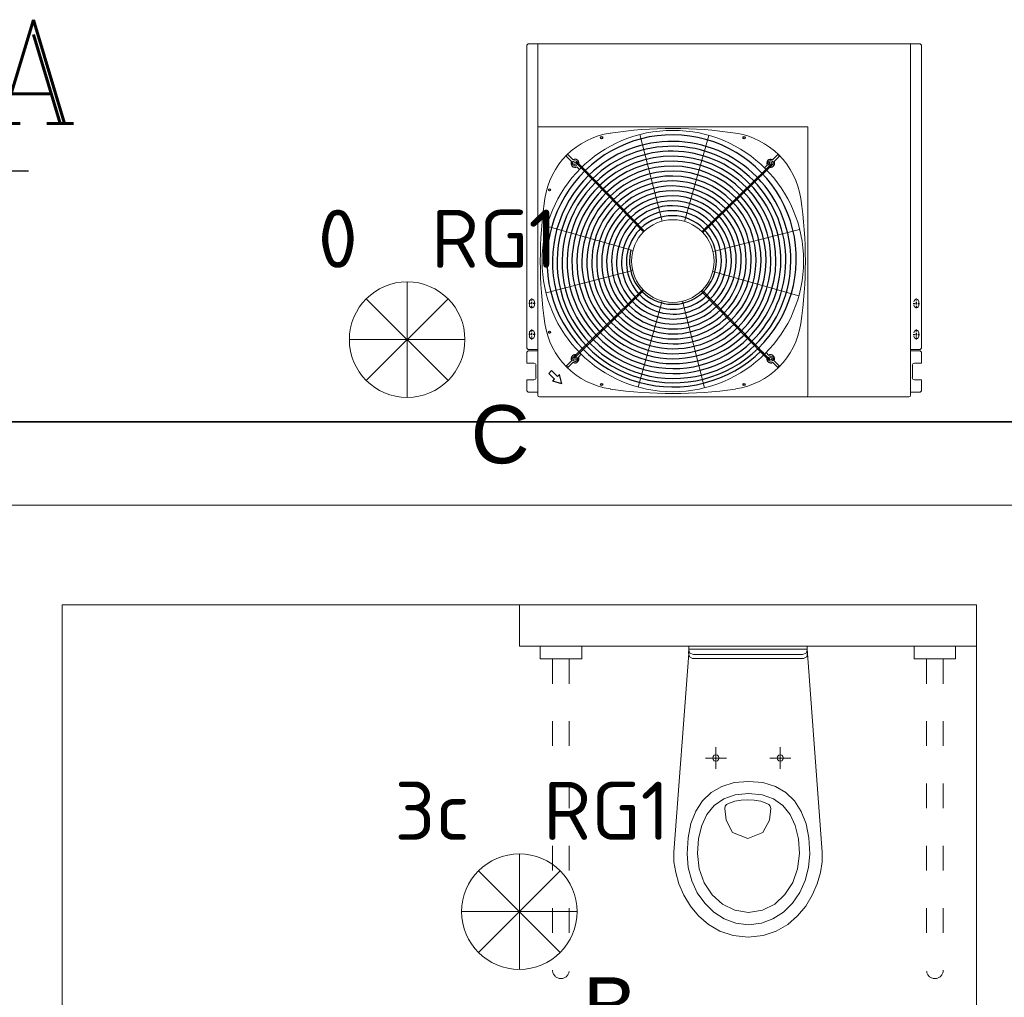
# Model space of a CAD drawing. Header units: millimetres. Extents: x -6697 to 21546, y -3389 to 18959.
# Tile 98 of 153: x 2732 to 2969, y 6729 to 6964. Entities that reach past the tile are written whole.
import ezdxf
from ezdxf.enums import TextEntityAlignment as Align

# ---------------------------------------------------------------- set-up
doc = ezdxf.new("R2010")
doc.units = ezdxf.units.MM
doc.linetypes.add('ACAD_ISO03W100', pattern=[30, 12, -18])
doc.linetypes.add('DASHDOT', pattern=[1, 0.5, -0.25, 0, -0.25])
for name, color, linetype in [('BD_txg', 3, 'Continuous'), ('CP_AXIS', 143, 'DASHDOT'), ('CP_DETAL', 33, 'Continuous')]:
    doc.layers.add(name, color=color, linetype=linetype)
for name, color, linetype, lineweight in [('oswietlenie opisy', 7, 'Continuous', 20), ('oswietlenie oprawy', 150, 'Continuous', 20), ('sciany_wew', 7, 'Continuous', 18), ('sciany_zew', 7, 'Continuous', 35)]:
    doc.layers.add(name, color=color, linetype=linetype, lineweight=lineweight)
doc.layers.add('pomocnicza', color=6, linetype='Continuous', lineweight=20, plot=False)
doc.layers.add('sanitarka', color=7, linetype='Continuous', lineweight=5, true_color=0x666666)
doc.layers.add('wyposazenie sanitarne', color=7, linetype='Continuous', lineweight=5, true_color=0x999999)
doc.styles.add('CP_ATTR', font='ROMANS.SHX')
doc.styles.add('ISO', font='isocpeur.ttf')
doc.styles.add('ROMANC', font='ROMANC.SHX', dxfattribs={"width": 0.9})
doc.styles.get("Standard").update_dxf_attribs({"font": 'arial.ttf'})

# ---------------------------------------------------------------- blocks, each defined once
blk = doc.blocks.new('ST2')
blk.add_line((13.77, 0), (0, 0))
blk.add_solid([(6.84, -1.95), (6.84, 1.95), (0, 0)])
blk = doc.blocks.new('eprzv')
blk.add_line((47.92, 0), (-47.92, 0))
at = {"xscale": 6, "yscale": 6, "zscale": 6, "rotation": 270}
blk.add_blockref('ST2', (0, 0), dxfattribs=at)
at = {"style": 'ROMANC'}
blk.add_attdef('PRZ', text='', height=70, rotation=270, dxfattribs=at).set_placement((32.13, -85.99), align=Align.CENTER)
blk = doc.blocks.new('B_063500_R')
for points in [[(0, 0), (14.22, 0), (14.2, -0.93), (13.94, -1.69), (13.08, -2), (0, -2), (-13.17, -2), (-14.02, -1.69), (-14.28, -0.93), (-14.3, 0)], [(14.22, -0.7), (14.26, -1.68), (14.09, -2.56), (13.29, -2.93), (0.05, -2.93), (-13.37, -2.93), (-14.17, -2.56), (-14.34, -1.68), (-14.3, -0.7)], [(-7.8, -27.68), (-8.18, -27.57), (-8.45, -27.29), (-8.55, -26.9), (-8.45, -26.51), (-8.18, -26.23), (-7.8, -26.12), (-7.41, -26.23), (-7.14, -26.51), (-7.04, -26.9), (-7.14, -27.29), (-7.41, -27.57)], [(7.71, -27.68), (7.33, -27.57), (7.06, -27.29), (6.95, -26.9), (7.06, -26.51), (7.33, -26.23), (7.71, -26.12), (8.09, -26.23), (8.36, -26.51), (8.47, -26.9), (8.36, -27.29), (8.09, -27.57)]]:
    blk.add_lwpolyline(points, close=True)
for points in [[(-17.9, -49.52), (-14.34, -1.74)], [(14.25, -1.74), (17.82, -49.52)], [(-14.91, -49.95), (-14.68, -46.14), (-13.99, -42.73), (-12.84, -39.75), (-11.23, -37.23), (-9.16, -35.21), (-6.63, -33.73), (-3.63, -32.82), (-0.18, -32.51)], [(-0.18, -32.51), (3.27, -32.82), (6.27, -33.72), (8.82, -35.19), (10.91, -37.19), (12.53, -39.7), (13.7, -42.69), (14.4, -46.11), (14.64, -49.95)], [(-12.4, -49.91), (-12.15, -46.33), (-11.4, -43.18), (-10.15, -40.5), (-8.41, -38.35), (-6.16, -36.76), (-3.42, -35.78), (-0.18, -35.44)], [(-0.18, -35.44), (3.07, -35.77), (5.82, -36.75), (8.09, -38.33), (9.85, -40.47), (11.11, -43.14), (11.87, -46.3), (12.12, -49.91)], [(-4.57, -37.85), (-5.06, -38.11), (-5.38, -38.46), (-5.49, -39.08), (-5.17, -41.88), (-3.63, -44.85), (0.03, -46.24), (3.7, -44.85), (5.23, -41.88), (5.55, -39.08), (5.44, -38.46), (5.12, -38.11), (4.63, -37.85), (3.15, -37.31), (1.62, -37.03), (0.03, -36.97)], [(0.03, -36.97), (-1.55, -37.03), (-3.09, -37.31), (-4.57, -37.85)], [(-0.04, -70.02), (-3.64, -69.65), (-6.82, -68.59), (-9.59, -66.98), (-11.96, -64.92), (-13.93, -62.52), (-15.5, -59.9), (-16.68, -57.18), (-17.47, -54.47), (-17.87, -51.87), (-17.9, -49.52)], [(17.82, -49.52), (17.79, -51.87), (17.38, -54.47), (16.59, -57.18), (15.41, -59.9), (13.84, -62.52), (11.88, -64.92), (9.51, -66.98), (6.73, -68.59), (3.55, -69.65), (-0.04, -70.02)], [(-0.18, -67.02), (-3.24, -66.65), (-6.04, -65.61), (-8.55, -63.97), (-10.71, -61.83), (-12.47, -59.28), (-13.8, -56.38), (-14.62, -53.25), (-14.91, -49.95)], [(-0.18, -64.09), (-3.51, -63.55), (-6.45, -62.06), (-8.91, -59.78), (-10.79, -56.89), (-11.98, -53.54), (-12.4, -49.91)], [(12.12, -49.91), (11.7, -53.57), (10.49, -56.92), (8.6, -59.81), (6.12, -62.08), (3.16, -63.56), (-0.18, -64.09)], [(14.64, -49.95), (14.35, -53.27), (13.51, -56.42), (12.17, -59.32), (10.39, -61.87), (8.21, -64), (5.69, -65.62), (2.87, -66.66), (-0.18, -67.02)]]:
    blk.add_lwpolyline(points)
at = {"color": 1}
for points in [[(-7.8, -24.29), (-7.8, -29.51)], [(7.71, -24.29), (7.71, -29.51)], [(-5.26, -26.9), (-10.33, -26.9)], [(10.24, -26.9), (5.18, -26.9)]]:
    blk.add_lwpolyline(points, dxfattribs=at)
blk = doc.blocks.new('uchwyt podnoszony')
for p, q in [((-5, 0), (-5, -3)), ((5, 0), (5, -3)), ((-5, -3), (5, -3))]:
    blk.add_line(p, q)
at = {"linetype": 'ACAD_ISO03W100', "ltscale": 0.5}
for p, q in [((-2, -3), (-2, -78)), ((2, -3), (2, -78))]:
    blk.add_line(p, q, dxfattribs=at)
blk.add_arc((0, -78), 2, 180, 0, dxfattribs=at)
blk = doc.blocks.new('parter')
at = {"layer": 'sciany_wew'}
for points in [[(747, 1282), (44, 1282), (20, 1282), (20, 818)], [(318, 1258), (318, 992), (318, 980), (413, 980)], [(538, 980), (538, 1258), (318, 1258)]]:
    blk.add_lwpolyline(points, dxfattribs=at)
at = {"layer": 'sciany_zew'}
blk.add_lwpolyline([(747, 1302), (44, 1302), (0, 1302), (0, 1168)], dxfattribs=at)
at = {"layer": 'wyposazenie sanitarne'}
blk.add_lwpolyline([(538, 1258), (538, 1248), (428, 1248), (428, 1258)], dxfattribs=at)
at = {"layer": 'sanitarka', "extrusion": (0, 0, -1), "xscale": -1, "zscale": -1}
blk.add_blockref('uchwyt podnoszony', (-438, 1248), dxfattribs=at)
at = {"layer": 'sanitarka', "extrusion": (0, 0, -1), "zscale": -1}
for name, p in [('B_063500_R', (-483, 1248)), ('uchwyt podnoszony', (-528, 1248))]:
    blk.add_blockref(name, p, dxfattribs=at)
blk = doc.blocks.new('zarowa')
at = {"layer": 'oswietlenie oprawy', "color": 152, "true_color": 0x2776bb}
for p, q in [((-6.78, -6.78), (6.78, 6.78)), ((6.78, -6.78), (-6.78, 6.78))]:
    blk.add_line(p, q, dxfattribs=at)
blk.add_circle((0, 0), 9.58, dxfattribs=at)
blk = doc.blocks.new('*U260')
at = {"layer": 'pomocnicza'}
blk.add_lwpolyline([(0, 0), (0, 13.92), (0, -13.92), (0, 0), (13.92, 0), (-13.92, 0)], dxfattribs=at)
at = {"layer": 'oswietlenie oprawy', "xscale": 1.451999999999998, "yscale": 1.451999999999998, "zscale": 1.451999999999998, "rotation": 90}
blk.add_blockref('zarowa', (0, 0), dxfattribs=at)
at = {"style": 'ISO', "flags": 8}
blk.add_attdef('OBWOD_NR', text='', height=14, dxfattribs=at).set_placement((-11.89, 13.08), align=Align.BOTTOM_RIGHT)
at = {"layer": 'oswietlenie opisy', "color": 1, "true_color": 0xff0000, "insert": (15.31, -15.79), "char_height": 14, "width": 49.316, "attachment_point": 1}
blk.add_mtext('{\\C256;B}', dxfattribs=at)
at = {"layer": 'oswietlenie opisy', "style": 'ISO', "flags": 8}
blk.add_attdef('ROZDZIELNIA_NR', text='', height=14, dxfattribs=at).set_placement((5.73, 13.08), align=Align.BOTTOM_LEFT)
blk = doc.blocks.new('*U353')
at = {"layer": 'pomocnicza'}
blk.add_lwpolyline([(0, 0), (0, 13.92), (0, -13.92), (0, 0), (13.92, 0), (-13.92, 0)], dxfattribs=at)
at = {"layer": 'oswietlenie oprawy', "xscale": 1.451999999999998, "yscale": 1.451999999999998, "zscale": 1.451999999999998, "rotation": 90}
blk.add_blockref('zarowa', (0, 0), dxfattribs=at)
at = {"style": 'ISO', "flags": 8}
blk.add_attdef('OBWOD_NR', text='', height=14, dxfattribs=at).set_placement((-11.89, 13.08), align=Align.BOTTOM_RIGHT)
at = {"layer": 'oswietlenie opisy', "color": 1, "true_color": 0xff0000, "insert": (15.31, -15.79), "char_height": 14, "width": 49.316, "attachment_point": 1}
blk.add_mtext('{\\C256;C}', dxfattribs=at)
at = {"layer": 'oswietlenie opisy', "style": 'ISO', "flags": 8}
blk.add_attdef('ROZDZIELNIA_NR', text='', height=14, dxfattribs=at).set_placement((5.73, 13.08), align=Align.BOTTOM_LEFT)
blk = doc.blocks.new('KLIMA JEDNOSTKA ZEW')
for p, q in [((-47.2, 0), (-47.5, -0.3)), ((47.2, 0), (-47.2, 0)), ((-44.85, -20), (-44.85, 0)), ((44.85, -20), (44.85, 0)), ((47.2, 0), (47.5, -0.3)), ((-47.5, -0.3), (-47.5, -73.31)), ((47.5, -0.3), (47.5, -73.31)), ((-44.85, -20), (20.15, -20)), ((-44.85, -20), (-44.85, -84.6)), ((20.15, -20), (20.15, -84.6)), ((44.85, -20), (44.85, -84.6)), ((-14.95, -42.71), (-20.26, -21.86)), ((-9.52, -42.77), (-3.69, -22.06)), ((-35.5, -28.37), (-34.21, -29.68)), ((-35.71, -28.58), (-34.43, -29.89)), ((-34.43, -29.89), (-19.4, -45.29)), ((-34.21, -29.68), (-19.18, -45.08)), ((10.06, -30.23), (-5.34, -45.25)), ((10.27, -30.44), (-5.13, -45.47)), ((11.37, -28.94), (10.06, -30.23)), ((11.58, -29.15), (10.27, -30.44)), ((-21.96, -49.76), (-42.67, -43.93)), ((-2.68, -49.99), (18.17, -44.68)), ((-22.02, -54.61), (-42.87, -59.93)), ((-2.74, -54.85), (17.97, -60.67)), ((-34.97, -74.16), (-19.57, -59.14)), ((-34.76, -74.38), (-19.36, -59.35)), ((9.51, -74.92), (-5.52, -59.52)), ((-4.97, -59.65), (-5.3, -59.31)), ((-5.3, -59.31), (9.73, -74.71)), ((-46.86, -62.1), (-46.86, -62.9)), ((-45.66, -62.9), (-45.66, -62.1)), ((-14.9, -61.91), (-20.72, -82.62)), ((-10.04, -61.97), (-4.72, -82.82)), ((46.86, -62.1), (46.86, -62.9)), ((-46.86, -69.6), (-46.86, -70.4)), ((-45.66, -70.4), (-45.66, -69.6)), ((46.86, -69.6), (46.86, -70.4)), ((-47.2, -73.61), (-47.5, -73.31)), ((8.56, -73.51), (8.41, -73.36)), ((47.2, -73.61), (47.5, -73.31)), ((-47.5, -74.21), (-47.2, -73.91)), ((-47.5, -74.21), (-47.5, -76.89)), ((-47.2, -73.61), (-44.85, -73.61)), ((-47.2, -73.91), (-44.85, -73.91)), ((-36.28, -75.45), (-34.97, -74.16)), ((-36.07, -75.66), (-34.76, -74.38)), ((8.63, -74.01), (8.48, -73.86)), ((8.84, -73.8), (8.7, -73.65)), ((8.91, -74.3), (8.77, -74.15)), ((9.13, -74.1), (8.98, -73.95)), ((9.3, -74.7), (9.05, -74.45)), ((9.52, -74.5), (9.27, -74.24)), ((10.8, -76.23), (9.51, -74.92)), ((11.01, -76.03), (9.73, -74.71)), ((47.2, -73.61), (44.85, -73.61)), ((47.2, -73.91), (44.85, -73.91)), ((47.5, -74.21), (47.2, -73.91)), ((47.5, -74.21), (47.5, -76.89)), ((-47.5, -76.89), (-45.78, -76.89)), ((-45.29, -77.39), (-45.29, -80.37)), ((45.29, -77.39), (45.29, -80.37)), ((47.5, -76.89), (45.78, -76.89)), ((-47.5, -80.87), (-45.78, -80.87)), ((-47.5, -80.87), (-47.5, -83.55)), ((47.5, -80.87), (45.78, -80.87)), ((47.5, -80.87), (47.5, -83.55)), ((-47.5, -83.55), (-47.2, -83.85)), ((-47.2, -83.85), (-44.85, -83.85)), ((-44.45, -85), (19.75, -85)), ((-19.75, -85), (44.45, -85)), ((47.2, -83.85), (44.85, -83.85)), ((47.5, -83.55), (47.2, -83.85))]:
    blk.add_line(p, q)
for centre, radius in [((-12.35, -52.3), 31.46), ((11.17, -28.73), 0.298), ((-35.92, -28.78), 0.298), ((-12.35, -52.3), 9.94), ((-35.87, -75.88), 0.298), ((11.22, -75.82), 0.298)]:
    blk.add_circle(centre, radius)
for centre, radius, start, end in [((-12.35, -123.28), 102.88, 81.5903, 98.4097), ((-24.66, -39.99), 18.69, 98.4097, 171.5903), ((-0.04, -39.99), 18.69, 8.4097, 81.5903), ((-35.92, -28.78), 0.596, 44.3, 342.5079), ((11.17, -28.73), 0.596, 314.3, 252.5079), ((58.63, -52.3), 102.88, 171.5903, 188.4097), ((-83.33, -52.3), 102.88, 351.5903, 8.4097), ((-46.26, -62.1), 0.596, 0, 180), ((46.26, -62.1), 0.596, 0, 180), ((-46.26, -62.9), 0.596, 180, 0), ((46.26, -62.9), 0.596, 180, 0), ((-24.66, -64.61), 18.69, 188.4097, 261.5903), ((-0.04, -64.61), 18.69, 278.4097, 351.5903), ((-46.26, -69.6), 0.596, 0, 180), ((-46.26, -70.4), 0.596, 180, 0), ((46.26, -69.6), 0.596, 0, 180), ((46.26, -70.4), 0.596, 180, 0), ((-35.87, -75.88), 0.596, 134.3, 72.5079), ((11.22, -75.82), 0.596, 224.3, 162.5079), ((-45.78, -77.39), 0.497, 0, 90), ((45.78, -77.39), 0.497, 90, 180), ((-45.78, -80.37), 0.497, 270, 0), ((45.78, -80.37), 0.497, 180, 270), ((-44.45, -84.6), 0.398, 180, 270), ((-12.35, 18.67), 102.88, 261.5903, 278.4097), ((19.75, -84.6), 0.398, 270, 0), ((44.45, -84.6), 0.398, 270, 0)]:
    blk.add_arc(centre, radius, start, end)
at = {"layer": 'CP_AXIS'}
for p, q in [((-46.26, -63.68), (-46.26, -61.29)), ((46.26, -63.68), (46.26, -61.29)), ((-45.49, -62.5), (-47.01, -62.5)), ((45.49, -62.5), (47.01, -62.5)), ((-45.49, -70), (-47.01, -70)), ((-46.26, -71.18), (-46.26, -68.79)), ((45.49, -70), (47.01, -70)), ((46.26, -71.18), (46.26, -68.79))]:
    blk.add_line(p, q, dxfattribs=at)
at = {"layer": 'CP_DETAL'}
for p, q in [((-37.93, -27.11), (-37.93, -26.83)), ((-37.93, -27.11), (-36.73, -28.31)), ((-37.54, -26.72), (-37.82, -26.72)), ((-37.54, -26.72), (-36.34, -27.93)), ((12.84, -26.72), (11.64, -27.93)), ((13.23, -27.11), (12.03, -28.31)), ((13.12, -26.72), (12.84, -26.72)), ((13.23, -27.11), (13.23, -26.83)), ((-35.45, -29.59), (-34.79, -30.25)), ((10.36, -29.2), (9.7, -29.87)), ((-35.06, -75.4), (-34.4, -74.74)), ((10.75, -75.01), (10.09, -74.35)), ((-37.93, -77.49), (-36.73, -76.29)), ((-37.93, -77.49), (-37.93, -77.78)), ((-37.54, -77.88), (-37.82, -77.88)), ((-37.54, -77.88), (-36.34, -76.68)), ((12.84, -77.88), (11.64, -76.68)), ((13.23, -77.49), (12.03, -76.29)), ((13.12, -77.88), (12.84, -77.88)), ((13.23, -77.77), (13.23, -77.49)), ((-41.52, -78.66), (-42.22, -79.36)), ((-40.81, -80.76), (-42.22, -79.36)), ((-40.11, -80.06), (-41.52, -78.66)), ((-40.11, -80.06), (-39.65, -79.6)), ((-39.06, -81.82), (-39.65, -79.6)), ((-41.27, -81.22), (-40.81, -80.76)), ((-39.06, -81.82), (-41.27, -81.22))]:
    blk.add_line(p, q, dxfattribs=at)
for centre in [(-29.49, -22.61), (4.79, -22.61), (-42.05, -35.16), (-42.05, -69.45), (-29.49, -82), (4.79, -82)]:
    blk.add_circle(centre, 0.248, dxfattribs=at)
for centre, radius, start, end in [((-12.48, -51.77), 29.85, 313.7645, 134.5491), ((-12.56, -52.09), 28.6, 314.3, 134.3), ((-12.56, -52.09), 27.41, 314.3, 134.3), ((-12.56, -52.09), 26.22, 314.3, 134.3), ((-35.89, -28.76), 0.944, 151.8265, 298.1735), ((-35.89, -28.76), 0.944, 350.3648, 118.1735), ((-12.56, -52.09), 25.03, 314.3, 134.3), ((-12.56, -52.09), 23.83, 314.3, 134.3), ((11.19, -28.76), 0.944, 61.8265, 208.1736), ((11.19, -28.76), 0.944, 260.3648, 28.1735), ((-12.35, -52.3), 30.31, 134.018, 314.5813), ((-12.56, -52.09), 22.64, 314.3, 134.3), ((-12.56, -52.09), 21.45, 314.3, 134.3), ((-12.18, -52.47), 29.14, 134.3, 314.3), ((-12.2, -52.57), 28.01, 134.1413, 314.6743), ((-12.56, -52.09), 20.26, 314.3, 134.3), ((-12.56, -52.09), 19.06, 314.3, 134.7481), ((-12.2, -52.57), 26.82, 134.1413, 314.6743), ((-12.2, -52.57), 25.62, 134.134, 314.6743), ((-12.2, -52.57), 24.43, 134.1259, 314.6743), ((-12.56, -52.09), 17.87, 314.3, 134.3), ((-12.56, -52.09), 16.68, 314.3, 134.3), ((-12.2, -52.57), 23.24, 134.117, 314.6743), ((-12.2, -52.57), 22.04, 134.1071, 314.6743), ((-12.2, -52.57), 20.85, 134.0962, 314.6743), ((-12.56, -52.09), 15.48, 314.3, 134.3), ((-12.56, -52.09), 14.29, 314.3, 134.3), ((-12.2, -52.57), 19.66, 134.5172, 314.6743), ((-12.2, -52.57), 18.47, 134.07, 314.6743), ((-12.2, -52.57), 17.27, 134.0542, 314.6743), ((-12.56, -52.09), 13.1, 314.3, 134.3), ((-12.56, -52.09), 11.91, 314.3, 134.3), ((-12.2, -52.57), 16.08, 134.0361, 314.6743), ((-12.2, -52.57), 14.89, 134.015, 314.6743), ((-12.56, -52.09), 10.71, 314.3, 134.3), ((-12.2, -52.57), 13.7, 133.9904, 314.6743), ((-12.2, -52.57), 12.5, 133.9611, 314.6743), ((-12.2, -52.57), 11.31, 133.9224, 314.6743), ((-12.35, -52.3), 10.42, 165.1201, 314.3), ((-35.89, -75.84), 0.944, 80.3648, 208.1736), ((-35.89, -75.84), 0.944, 241.8265, 28.1735), ((11.19, -75.84), 0.944, 170.3648, 298.1735), ((11.19, -75.84), 0.944, 331.8265, 118.1735)]:
    blk.add_arc(centre, radius, start, end, dxfattribs=at)
at = {"linetype": 'ByBlock', "style": 'CP_ATTR', "flags": 9}
for tag in ['MAX_LEN_HIGHT_PIPE', 'CONNECTION_TYPE', 'DIAMETR_PIPE_FL_GAS', 'MEDIUM_COOL_VOLUME', 'TEMP_OUTDOOR_HEAT', 'TEMP_OUTDOOR_COOL', 'FAN_TYPE', 'ACOUSTICS_L_DB', 'ACOUSTICS_M_DB', 'ACOUSTICS_H_DB', 'ROOM_AIR_L', 'ROOM_AIR_M', 'ROOM_AIR_H', 'FAN_SPEED_L_MIN', 'FAN_SPEED_M_MIN', 'FAN_SPEED_H_MIN', 'START_A', 'EER_HEAT', 'EER_COOL', 'POWER_HEAT_KW', 'POWER_COOL_KW', 'RUN_HEAT_A', 'RUN_COOL_A', 'CAPACITY_HEAT_BTU', 'CAPACITY_HEAT_KW', 'CAPACITY_COOL_BTU', 'CAPACITY_COOL_KW', 'OTHER', 'TEMPERATURE', 'PN', 'DN', 'FLOW', 'POWER', 'VOLTAGE', 'CHARACTER', 'PRODUCER', 'ORDER-NO', 'PRODUCT-TYPE', 'ARTICLE', 'GROUP', 'NUMBER', 'NAME']:
    blk.add_attdef(tag, text='', height=0.000005, rotation=90, dxfattribs=at).set_placement((-47.5, -20.01), align=Align.MIDDLE_LEFT)

msp = doc.modelspace()

# ---------------------------------------------------------------- block references
ref = msp.add_blockref('*U353', (2825.7, 6887.38))
ref.add_attrib('ROZDZIELNIA_NR', 'RG1', dxfattribs={"layer": 'oswietlenie opisy', "height": 14, "style": 'ISO'}).set_placement((2831.43, 6900.46), align=Align.BOTTOM_LEFT)
ref.add_attrib('OBWOD_NR', '0', dxfattribs={"height": 14, "style": 'ISO'}).set_placement((2813.81, 6900.46), align=Align.BOTTOM_RIGHT)
ref = msp.add_blockref('*U260', (2852.7, 6749.69))
ref.add_attrib('ROZDZIELNIA_NR', 'RG1', dxfattribs={"layer": 'oswietlenie opisy', "height": 14, "style": 'ISO'}).set_placement((2858.43, 6762.76), align=Align.BOTTOM_LEFT)
ref.add_attrib('OBWOD_NR', '3c', dxfattribs={"height": 14, "style": 'ISO'}).set_placement((2840.81, 6762.76), align=Align.BOTTOM_RIGHT)
at = {"layer": 'BD_txg', "color": 2, "xscale": 0.357142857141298, "yscale": 0.357142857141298, "zscale": 0.357142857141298, "rotation": 90.00000000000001}
msp.add_blockref('eprzv', (2705.03, 6927.91), dxfattribs=at).add_auto_attribs({'PRZ': 'A'})
at = {"layer": 'sciany_wew'}
for name, p in [('KLIMA JEDNOSTKA ZEW', (2901.99, 6958.59)), ('parter', (2424.7, 5565.56))]:
    msp.add_blockref(name, p, dxfattribs=at)

doc.saveas('drawing.dxf')
